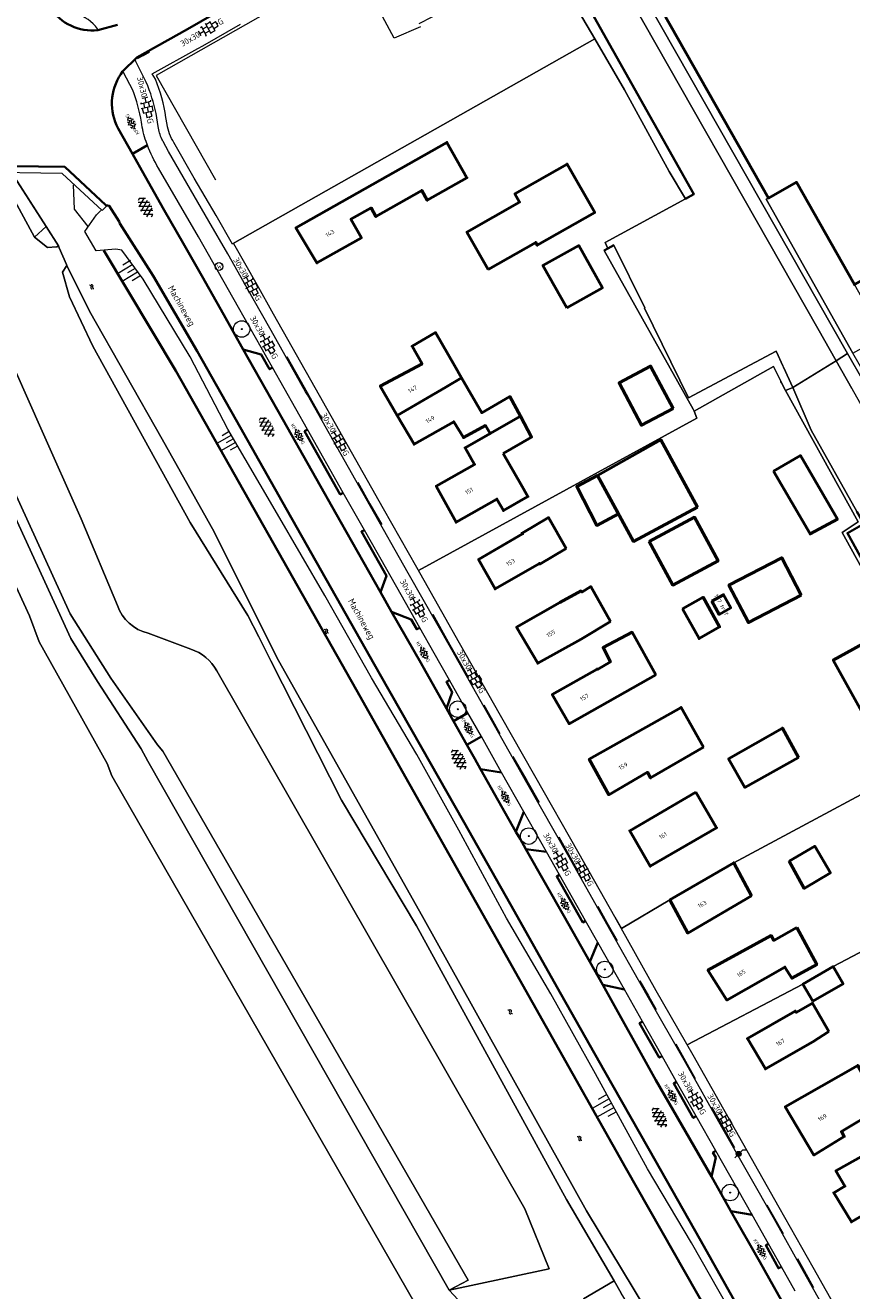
# Model space of a CAD drawing. Header units: metres. Extents: x 113441 to 115918, y 474822 to 477887.
# Tile 82 of 145: x 114419 to 114544, y 476247 to 476439. Entities that reach past the tile are written whole.
import ezdxf
from ezdxf.enums import TextEntityAlignment as Align

# ---------------------------------------------------------------- set-up
doc = ezdxf.new("R2010")
doc.units = ezdxf.units.M
doc.layers.get('0').update_dxf_attribs({"color": 252})
for name, color, linetype, lineweight in [('B-WE-GK-BESCHOEIING-G', 252, 'GK-BESCHOEIING', 35), ('B-WE-GR-BEPLANTING_CULTUUR_BOSPLANTSOEN-GV', 252, 'Continuous', 18), ('B-WE-GR-BOOM-S', 90, 'Continuous', 13), ('B-WE-GR-GRAS-GV', 252, 'Continuous', 13), ('B-WE-GR-GROENVOORZIENING-GV', 252, 'Continuous', 18), ('B-WE-GW-TALUD-S', 90, 'Continuous', 18), ('B-WE-GW-TALUD_KRUIN-G', 252, 'Continuous', 18), ('B-WE-IE-TERREINAFSCHEIDING_KUNSTMATIG_HEKWERK-G', 252, 'IE-TERREINAFSCHEIDING-KUNSTMATIG', 18), ('B-WE-KL-WATER_STRAATPOT-S', 170, 'Continuous', 18), ('B-WE-KW-KUNSTWERK-G', 170, 'Continuous', 18), ('B-WE-MO-ONDERZOEK_PEILBUIS-S', 150, 'Continuous', 18), ('B-WE-OG-BEBOUWING-GV', 7, 'Continuous', 50), ('B-WE-OG-BEBOUWING-T18', 7, 'Continuous', 50), ('B-WE-OG-BEBOUWING_LOODS-GV', 7, 'Continuous', 50), ('B-WE-OG-BEBOUWING_LUIFEL-GV', 7, 'Continuous', 50), ('B-WE-OG-TERREIN_CULTUURSCHEIDING-GV', 252, 'Continuous', 18), ('B-WE-OG-TERREIN_ERF-GV', 252, 'Continuous', 18), ('B-WE-OG-TOPOGRAFIE-T18', 7, 'Continuous', 18), ('B-WE-OG-WATER-GV', 252, 'Continuous', 18), ('B-WE-OG-WATER-S', 130, 'Continuous', 18), ('B-WE-OG-WATER_SLOOT-G', 120, 'Continuous', 18), ('B-WE-OG-WATER_SLOOT-GV', 252, 'Continuous', 18), ('B-WE-VH-KANTOPSLUITING_ELEMENT_VERLAAGDEBAND-G', 252, 'Continuous', 18), ('B-WE-VH-KANTVERHARDING_ASFALT-G', 60, 'Continuous', 35), ('B-WE-VH-KANTVERHARDING_BETONSTRAATSTEEN-G', 60, 'Continuous', 35), ('B-WE-VH-KANTVERHARDING_TEGEL-G', 60, 'Continuous', 18), ('B-WE-VH-VERHARDING_ASFALT-S', 252, 'Continuous', 18), ('B-WE-VH-VERHARDING_BETONSTRAATSTEEN-S', 252, 'Continuous', 18), ('B-WE-VH-VERHARDING_OPEN-GV', 252, 'Continuous', 18), ('B-WE-VH-VERHARDING_TEGEL-S', 252, 'Continuous', 18)]:
    doc.layers.add(name, color=color, linetype=linetype, lineweight=lineweight)
doc.layers.get('0').freeze()
doc.styles.add('NLCS-ISO', font='NLCS-ISO.ttf')
doc.styles.add('NLCS-ISO-ANNOTATIEF-T18', font='NLCS-ISO.ttf', dxfattribs={"height": 1.8})
doc.linetypes.add('GK-BESCHOEIING', pattern='A,30,-5,[1,NLCS.SHX,S=1,R=0,X=0,Y=0],-5', length=40)
doc.linetypes.add('IE-TERREINAFSCHEIDING-KUNSTMATIG', pattern='A,4,[82,NLCS.SHX,S=0.75,R=90,X=0,Y=0],4,-2', length=10)

# ---------------------------------------------------------------- blocks, each defined once
blk = doc.blocks.new('SKL-WATER_STRAATPOT-SO')
blk.add_circle((0, 0), 1.2)
at = {"style": 'NLCS-ISO'}
blk.add_text('W', height=1.2, rotation=360, dxfattribs=at).set_placement((-0.64, -0.63))
blk = doc.blocks.new('SMO-BODEM_PEILBUIS-SO')
h = blk.add_hatch(color=256)
edge = h.paths.add_edge_path()
edge.add_arc((0, 0), 0.75, 0, 360)
at = {"color": 0, "linetype": 'Continuous'}
blk.add_line((1.28, 1.28), (2.29, 1.28), dxfattribs=at)
at = {"color": 0, "linetype": 'Continuous', "flags": 128}
for points in [[(0.53, 0.53), (1.28, 1.28)], [(-1.17, -1.17), (-0.53, -0.53)]]:
    blk.add_lwpolyline(points, dxfattribs=at)
at = {"color": 0, "linetype": 'Continuous'}
blk.add_circle((0, 0), 0.75, dxfattribs=at)
at = {"style": 'NLCS-ISO'}
blk.add_attdef('NR', (1.47, -0.77), '', height=1.25, dxfattribs=at)
blk = doc.blocks.new('SGR-BOOM_01')
at = {"ltscale": 0.1}
h = blk.add_hatch(color=256, dxfattribs=at)
edge = h.paths.add_edge_path()
edge.add_arc((0, 0), 0.15, 0, 360)
for radius in [2.5, 0.045]:
    blk.add_circle((0, 0), radius)
blk.add_circle((0, 0), 0.15, dxfattribs=at)
blk = doc.blocks.new('SGW-TALUD-SO')
for p, q in [((0, 0.502), (0.502, 0.502)), ((0, 0.251), (1.004, 0.251)), ((0, 0), (0.502, 0)), ((0, -0.251), (1.004, -0.251)), ((0, -0.502), (0.502, -0.502))]:
    blk.add_line(p, q)
blk = doc.blocks.new('SVH-TEGEL_300X300_DUN_HALFST_KL-SO')
for p, q in [((-3.08, 0.75), (-3, 0.75)), ((-3, -0.83), (-3, 0.83)), ((-3, 0), (-1.5, 0)), ((-1.84, 1.5), (-1.5, 1.5)), ((-1.5, -1.6), (-1.5, 1.6)), ((-1.5, 0.75), (0, 0.75)), ((0, -1.78), (0, 1.78)), ((0, 1.5), (1.5, 1.5)), ((0, 0), (1.5, 0)), ((1.5, -1.6), (1.5, 1.6)), ((1.5, 0.75), (3, 0.75)), ((3, -0.83), (3, 0.83)), ((3, 0), (3.39, 0)), ((-3.08, -0.75), (-3, -0.75)), ((-1.84, -1.5), (-1.5, -1.5)), ((-1.5, -0.75), (0, -0.75)), ((0, -1.5), (1.5, -1.5)), ((1.5, -0.75), (3, -0.75))]:
    blk.add_line(p, q)
at = {"style": 'NLCS-ISO'}
blk.add_attdef('FORMAAT', text='', height=1.8, dxfattribs=at).set_placement((-3.18, 0), align=Align.MIDDLE_RIGHT)
blk.add_attdef('KLEUR', text='', height=1.8, dxfattribs=at).set_placement((3.49, 0), align=Align.MIDDLE_LEFT)
at = {"style": 'NLCS-ISO', "flags": 1}
blk.add_attdef('FUNCTIE', text='', height=1.8, dxfattribs=at).set_placement((0.12, -3.58), align=Align.MIDDLE_CENTER)
blk = doc.blocks.new('SVH-BSS_KEIFORMAAT_KEPER_KL-SO')
for p, q in [((-3.44, -0.47), (-2.97, 0)), ((-3.31, 0.34), (-1.48, -1.48)), ((-2.52, 1.03), (-1.48, 0)), ((-2.23, -0.74), (0, 1.48)), ((-2.23, 0.74), (-1.57, 1.4)), ((-1.77, -1.77), (0, 0)), ((-0.74, 0.74), (1.48, -1.48)), ((-0.1, 1.58), (1.48, 0)), ((0.74, 0.74), (1.4, 1.4)), ((0.74, -0.74), (2.46, 0.98)), ((1.06, -1.91), (2.97, 0)), ((2.23, 0.74), (3.31, -0.34)), ((-0.74, -0.74), (0.5, -1.99)), ((-0.52, -2), (0, -1.48)), ((2.23, -0.74), (2.72, -1.24))]:
    blk.add_line(p, q)
at = {"style": 'NLCS-ISO'}
blk.add_attdef('FORMAAT', text='', height=1.8, dxfattribs=at).set_placement((-3.47, -0.23), align=Align.MIDDLE_RIGHT)
blk.add_attdef('KLEUR', text='', height=1.8, dxfattribs=at).set_placement((3.32, -0.22), align=Align.MIDDLE_LEFT)
at = {"style": 'NLCS-ISO', "flags": 1}
blk.add_attdef('FUNCTIE', text='', height=1.8, dxfattribs=at).set_placement((0.12, -3.58), align=Align.MIDDLE_CENTER)
blk = doc.blocks.new('SVH-ASFALT-SO')
at = {"ltscale": 0.1}
for p, q in [((-1.63, 0.76), (-2.07, 1.52)), ((-2.02, 1.3), (-1.1, 2.9)), ((0.22, -0.04), (-1.38, 2.73)), ((-1.15, 0.42), (0.57, 3.38)), ((1.65, -0.13), (-0.28, 3.22)), ((0, 0), (1.96, 3.4)), ((2.92, 0.07), (0.99, 3.42)), ((1.31, -0.14), (3.19, 3.13)), ((4.02, 0.57), (2.43, 3.33)), ((2.79, 0.04), (4.24, 2.55)), ((4.7, 1.8), (4.29, 2.51))]:
    blk.add_line(p, q, dxfattribs=at)
at = {"style": 'NLCS-ISO'}
blk.add_attdef('KLEUR', text='', height=1.8, dxfattribs=at).set_placement((6.35, 1.54), align=Align.MIDDLE_LEFT)
at = {"style": 'NLCS-ISO', "flags": 1}
blk.add_attdef('FUNCTIE', text='', height=1.8, dxfattribs=at).set_placement((0.87, -2.83), align=Align.MIDDLE_CENTER)
blk = doc.blocks.new('SOG-WATER-SO')
at = {"flags": 128}
for points in [[(-2.51, 0.56), (-2.43, 0.7, -0.538831), (-0.42, 0.73, 0.605168), (1.26, 0.93, -4.035705)], [(-2.88, -0.71), (-2.79, -0.57, -0.538831), (-0.79, -0.54, 0.605168), (0.89, -0.34, -4.035705)]]:
    blk.add_lwpolyline(points, format="xyb", dxfattribs=at)

msp = doc.modelspace()

# ---------------------------------------------------------------- linework, layer by layer
at = {"layer": 'B-WE-GK-BESCHOEIING-G', "ltscale": 0.5, "flags": 128}
for points in [[(114519.088, 476412.781), (114520.37, 476413.493), (114502, 476446.118)], [(114602.726, 476097.904), (114603.549, 476098.41), (114603.943, 476100.017), (114603.287, 476101.439), (114587.075, 476130.175), (114555.232, 476186.588), (114529.805, 476230.988), (114510.059, 476265.705), (114469.122, 476338.337), (114441.783, 476386.676), (114430.856, 476404.899)], [(114506.753, 476404.939), (114507.307, 476405.249)], [(114507.307, 476405.249), (114508.207, 476405.753)], [(114545.081, 476365.329), (114546.127, 476363.451), (114543.635, 476362.065), (114559.73, 476332.797)]]:
    msp.add_lwpolyline(points, dxfattribs=at)
at = {"layer": 'B-WE-GR-BEPLANTING_CULTUUR_BOSPLANTSOEN-GV'}
msp.add_lwpolyline([(114559.875, 476157.626), (114542.036, 476190.239), (114541.166, 476191.829), (114523.032, 476224.514), (114509.34, 476246.778), (114508.249, 476248.644), (114503.63, 476245.893), (114503.75, 476245.39), (114503.38, 476243.85), (114503.64, 476242.3), (114504.43, 476240.79), (114505.351, 476239.52), (114506.779, 476239.091), (114507.573, 476238.625), (114509.52, 476237.48), (114511.31, 476235.83), (114514.58, 476230.99), (114536.63, 476191.6), (114537.221, 476190.307), (114538.16, 476188.25), (114539.13, 476186.02), (114539.43, 476184), (114539.41, 476182.72), (114546.26, 476170.3)], dxfattribs=at)
at = {"layer": 'B-WE-GR-GRAS-GV'}
msp.add_lwpolyline([(114482.256, 476236.941), (114480.587, 476240.26), (114478.259, 476244.889), (114432.104, 476325.233), (114431.375, 476327.109), (114421.078, 476345.58), (114419.601, 476349.488), (114412.393, 476365.122), (114410.735, 476369.778), (114406.141, 476370.46), (114330.455, 476328.733), (114383.286, 476236.035), (114404.39, 476245.079), (114409.788, 476244.92), (114418.837, 476244.285)], close=True, dxfattribs=at)
at = {"layer": 'B-WE-GR-GROENVOORZIENING-GV'}
msp.add_lwpolyline([(114563.886, 476355.456), (114563.384, 476356.336), (114557.051, 476367.441), (114544.473, 476389.358), (114531.344, 476412.687), (114531.654, 476412.863), (114509.909, 476451.297), (114509.893, 476451.325), (114509.046, 476452.822), (114508.232, 476454.261), (114508.015, 476454.138), (114503.244, 476462.218), (114502.469, 476461.761), (114507.922, 476452.171), (114508.9, 476450.45), (114543.666, 476389.306), (114546.024, 476385.16), (114562.129, 476357.097), (114562.259, 476356.966), (114563.052, 476356.168), (114563.618, 476355.244), (114563.783, 476354.349), (114565.337, 476351.585), (114565.885, 476351.95)], close=True, dxfattribs=at)
at = {"layer": 'B-WE-GW-TALUD_KRUIN-G'}
for points in [[(114429.781, 476410.322), (114430.433, 476411.005)], [(114546.193, 476207.754), (114539.342, 476219.997), (114532.615, 476231.811), (114525.656, 476244.458), (114520.021, 476254.373), (114513.334, 476265.604), (114505.457, 476280.042), (114498.648, 476292.169), (114491.93, 476303.624), (114484.692, 476316.973), (114478.344, 476328.468), (114471.46, 476340.107), (114464.385, 476352.575), (114457.233, 476364.91), (114449.664, 476377.837), (114443.995, 476388.8), (114436.826, 476400.584), (114433.631, 476404.948), (114432.695, 476405.15)], [(114403.075, 476395.85), (114404.15, 476396.432), (114415.525, 476372.324), (114425.797, 476349.802), (114431.931, 476340.03), (114439.018, 476329.955), (114439.805, 476328.992), (114486.113, 476248.747), (114483.226, 476247.221)], [(114483.226, 476247.221), (114437.535, 476327.479), (114436.527, 476329.315), (114429.902, 476339.531), (114425.862, 476346.05), (114413.743, 476372.426), (114403.075, 476395.85)]]:
    msp.add_lwpolyline(points, dxfattribs=at)
at = {"layer": 'B-WE-IE-TERREINAFSCHEIDING_KUNSTMATIG_HEKWERK-G'}
msp.add_lwpolyline([(114478.876, 476438.856), (114474.904, 476437.137), (114468.813, 476448.534), (114457.642, 476442.157), (114438.83, 476431.474), (114447.806, 476415.646)], dxfattribs=at)
at = {"layer": 'B-WE-KW-KUNSTWERK-G'}
for points in [[(114430.613, 476410.969), (114424.561, 476416.623), (114411.61, 476416.799), (114411.633, 476417.409), (114411.651, 476417.748), (114412.156, 476417.755), (114424.938, 476417.557), (114431.267, 476411.656), (114430.613, 476410.969)], [(114432.695, 476405.15), (114429.713, 476404.859), (114428.021, 476407.79), (114429.781, 476410.322)]]:
    msp.add_lwpolyline(points, dxfattribs=at)
at = {"layer": 'B-WE-OG-BEBOUWING-GV'}
msp.add_lwpolyline([(114509.909, 476451.297), (114531.654, 476412.863), (114535.899, 476415.266), (114544.705, 476399.763), (114549.344, 476402.393), (114549.992, 476402.76), (114549.893, 476402.957), (114562.263, 476409.942), (114562.396, 476409.756), (114575.434, 476417.173), (114575.793, 476416.609), (114582.928, 476420.672), (114582.846, 476420.83), (114587.225, 476423.286), (114583.516, 476429.839), (114579.957, 476436.125), (114569.851, 476453.976)], dxfattribs=at)
for points in [[(114466.986, 476412.317), (114459.999, 476408.371), (114463.202, 476403.041), (114469.935, 476406.869), (114468.354, 476409.651), (114471.397, 476411.38), (114472.138, 476410.076), (114479.093, 476414.03), (114479.933, 476412.552), (114485.931, 476415.962), (114482.911, 476421.311)], [(114489.163, 476402.046), (114496.368, 476406.146), (114496.615, 476405.711), (114505.316, 476410.662), (114501.122, 476418.032), (114493.213, 476413.532), (114493.935, 476412.263), (114485.938, 476407.713)], [(114501.07, 476396.24), (114506.49, 476399.27), (114502.91, 476405.66), (114497.46, 476402.65)], [(114484.06, 476387.47), (114481.18, 476392.48), (114477.628, 476390.392), (114479.145, 476387.751), (114472.785, 476384.361), (114475.381, 476379.906), (114482.755, 476384.203), (114485.139, 476385.592)], [(114517.206, 476380.951), (114513.801, 476387.387), (114509.005, 476384.849), (114512.41, 476378.414)], [(114485.139, 476385.592), (114482.755, 476384.203), (114475.381, 476379.906), (114477.931, 476375.529), (114483.95, 476378.958), (114485.414, 476376.542), (114488.774, 476378.356), (114489.454, 476377.156), (114494.064, 476379.768), (114492.462, 476382.766), (114488.179, 476380.304)], [(114491.425, 476374.141), (114495.746, 476376.62), (114494.064, 476379.768), (114489.454, 476377.156), (114485.669, 476375.012), (114487.103, 476372.48), (114481.291, 476369.188), (114484.309, 476363.707), (114490.481, 476367.216), (114491.48, 476365.46), (114495.185, 476367.585), (114494.11, 476369.46)], [(114520.91, 476366), (114515.37, 476376.2), (114505.75, 476370.81), (114511.2, 476360.8)], [(114532.437, 476371.456), (114537.969, 476361.923), (114542.118, 476364.175), (114536.517, 476373.825)], [(114501, 476359.71), (114498.32, 476364.42), (114494.317, 476362.048), (114494.377, 476361.942), (114487.715, 476358.071), (114490.215, 476353.589), (114496.923, 476357.458), (114496.975, 476357.367)], [(114513.598, 476360.802), (114517.154, 476354.159), (114524.023, 476357.826), (114520.454, 476364.472)], [(114536.642, 476352.652), (114533.681, 476358.329), (114525.684, 476354.18), (114528.636, 476348.491)], [(114507.73, 476348.65), (114504.73, 476353.94), (114503.39, 476353.1), (114503.25, 476353.29), (114500.05, 476351.549), (114493.481, 476347.779), (114496.67, 476342.324), (114503.241, 476345.99)], [(114523.088, 476351.712), (114524.191, 476349.728), (114525.958, 476350.728), (114524.855, 476352.712)], [(114514.58, 476340.57), (114511, 476347.01), (114506.58, 476344.7), (114507.7, 476342.51), (114505.75, 476341.37), (114505.69, 476341.439), (114498.89, 476337.549), (114501.439, 476333.139)], [(114548.02, 476346.389), (114541.506, 476342.785), (114549.762, 476327.853), (114556.28, 476331.457)], [(114521.803, 476329.569), (114518.418, 476335.605), (114504.487, 476327.74), (114507.441, 476322.376), (114513.314, 476325.791), (114513.795, 476324.914)], [(114536.23, 476328.03), (114533.78, 476332.47), (114525.61, 476327.81), (114528.11, 476323.49)], [(114520.675, 476322.748), (114510.622, 476316.903), (114513.754, 476311.518), (114523.813, 476317.366)], [(114534.829, 476312.269), (114537.103, 476308.166), (114541.076, 476310.525), (114538.682, 476314.557)], [(114529.099, 476307.011), (114526.399, 476312.045), (114516.719, 476306.417), (114519.418, 476301.382)], [(114535.997, 476302.251), (114532.46, 476300.27), (114532.057, 476301.004), (114522.491, 476295.755), (114525.373, 476291.208), (114534.154, 476296.23), (114535.22, 476294.525), (114539, 476296.6)], [(114538.403, 476291.041), (114542.983, 476293.707), (114541.474, 476296.299), (114536.894, 476293.634)], [(114540.84, 476286.433), (114538.33, 476290.767), (114535.89, 476289.347), (114535.739, 476289.56), (114528.473, 476285.372), (114531.216, 476280.767), (114538.38, 476284.899)], [(114555.174, 476278.672), (114554.164, 476278.085), (114552.47, 476280.99), (114547.1, 476277.8), (114545.203, 476281.316), (114534.213, 476275.04), (114538.572, 476267.705), (114543.153, 476270.522), (114542.722, 476271.264), (114547.911, 476274.39), (114550.309, 476270.43), (114557.527, 476274.594)], [(114554.411, 476263.541), (114551.919, 476267.9), (114550.534, 476267.051), (114549.105, 476269.382), (114541.89, 476265.333), (114543.257, 476262.968), (114541.577, 476261.997), (114544.261, 476257.563), (114551.127, 476261.594), (114551.098, 476261.636)]]:
    msp.add_lwpolyline(points, close=True, dxfattribs=at)
at = {"layer": 'B-WE-OG-BEBOUWING_LOODS-GV'}
msp.add_lwpolyline([(114518.656, 476350.568), (114521.158, 476346.067), (114524.255, 476347.822), (114521.753, 476352.323)], close=True, dxfattribs=at)
at = {"layer": 'B-WE-OG-BEBOUWING_LUIFEL-GV'}
msp.add_lwpolyline([(114505.75, 476370.81), (114502.592, 476369.105), (114505.641, 476363.214), (114508.915, 476364.997)], close=True, dxfattribs=at)
at = {"layer": 'B-WE-OG-TERREIN_CULTUURSCHEIDING-GV'}
for points in [[(114450.393, 476405.93), (114505.323, 476437.043), (114500.556, 476445.212), (114500.373, 476445.526), (114499.483, 476447.28), (114498.366, 476449.482), (114478.655, 476439.282)], [(114503.63, 476245.893), (114508.249, 476248.644), (114501.037, 476260.985), (114478.284, 476302.459), (114466.898, 476321.524), (114456.216, 476342.658), (114454.361, 476346.327), (114452.74, 476349.534), (114443.958, 476363.685), (114429.22, 476390.413), (114425.658, 476397.876), (114424.607, 476401.636), (114425.29, 476402.64), (114425.211, 476402.82), (114424.117, 476405.326), (114423.981, 476405.639), (114423.744, 476405.493), (114423.69, 476405.46), (114422.321, 476405.357), (114420.363, 476406.955), (114415.007, 476416.774)], [(114394.239, 476407.225), (114394.261, 476407.178), (114396.693, 476398.816), (114397.136, 476399.258), (114397.199, 476400.058), (114410.435, 476404.396), (114412.756, 476397.078), (114415.608, 476390.868), (114421.332, 476377.965), (114427.44, 476364.196), (114432.937, 476351.079)], [(114432.937, 476351.079), (114427.44, 476364.196), (114421.332, 476377.965), (114415.608, 476390.868), (114412.756, 476397.078), (114410.435, 476404.396), (114397.199, 476400.058), (114397.136, 476399.258)], [(114397.136, 476399.258), (114402.242, 476395.775), (114403.075, 476395.85), (114404.15, 476396.432), (114415.525, 476372.324), (114425.797, 476349.802), (114431.931, 476340.03), (114439.018, 476329.955), (114439.805, 476328.992), (114486.113, 476248.747), (114483.226, 476247.221), (114486.583, 476247.931), (114498.406, 476250.44), (114494.71, 476259.556), (114448.022, 476341.185)], [(114444.072, 476344.459), (114437.578, 476346.864)], [(114437.578, 476346.864), (114444.072, 476344.459)], [(114448.022, 476341.185), (114494.71, 476259.556), (114498.406, 476250.44), (114486.583, 476247.931), (114483.226, 476247.221), (114488.568, 476241.521)]]:
    msp.add_lwpolyline(points, dxfattribs=at)
for points in [[(114437.535, 476327.479), (114436.527, 476329.315), (114429.902, 476339.531), (114425.862, 476346.05), (114413.743, 476372.426), (114403.075, 476395.85), (114402.242, 476395.775), (114397.136, 476399.258), (114396.693, 476398.816), (114403.517, 476385.623), (114408.703, 476375.482), (114410.735, 476369.778), (114412.393, 476365.122), (114419.601, 476349.488), (114421.078, 476345.58), (114431.375, 476327.109), (114432.104, 476325.233), (114478.259, 476244.889), (114480.587, 476240.26), (114488.568, 476241.521), (114483.226, 476247.221)], [(114404.15, 476396.432), (114403.075, 476395.85), (114413.743, 476372.426), (114425.862, 476346.05), (114429.902, 476339.531), (114436.527, 476329.315), (114437.535, 476327.479), (114483.226, 476247.221), (114486.113, 476248.747), (114439.805, 476328.992), (114439.018, 476329.955), (114431.931, 476340.03), (114425.797, 476349.802), (114415.525, 476372.324)]]:
    msp.add_lwpolyline(points, close=True, dxfattribs=at)
for points in [[(114437.578, 476346.864, -0.2501562), (114432.937, 476351.079)], [(114432.937, 476351.079, 0.2501562), (114437.578, 476346.864)], [(114448.022, 476341.185, 0.1817726), (114444.072, 476344.459)], [(114444.072, 476344.459, -0.1817726), (114448.022, 476341.185)]]:
    msp.add_lwpolyline(points, format="xyb", dxfattribs=at)
at = {"layer": 'B-WE-OG-TERREIN_ERF-GV'}
for points in [[(114478.618, 476356.395), (114520.817, 476379.507), (114520.405, 476380.571), (114520.247, 476380.852), (114506.753, 476404.939), (114507.307, 476405.249), (114506.882, 476406.126), (114519.088, 476412.781), (114516.636, 476416.918), (114509.843, 476429.297), (114505.323, 476437.043), (114450.393, 476405.93)], [(114508.351, 476303.868), (114509.36, 476302.087), (114516.719, 476306.417), (114526.399, 476312.045), (114558.815, 476329.427), (114559.138, 476329.612), (114560.373, 476330.322), (114559.174, 476332.498), (114542.834, 476362.153), (114545.279, 476363.759), (114534.276, 476383.696), (114533.626, 476384.874), (114533.542, 476385.026), (114533.525, 476385.079), (114532.431, 476387.308), (114520.405, 476380.571), (114520.817, 476379.507), (114478.618, 476356.395)], [(114519.358, 476284.446), (114536.894, 476293.634), (114541.474, 476296.299), (114568.679, 476310.621), (114566.638, 476314.337), (114558.815, 476329.427), (114526.399, 476312.045), (114529.099, 476307.011), (114519.418, 476301.382), (114516.719, 476306.417), (114509.36, 476302.087)], [(114560.605, 476211.478), (114560.611, 476211.467), (114609.826, 476239.521), (114609.266, 476240.466), (114603.187, 476237.751), (114596.559, 476250.006), (114592.392, 476257.816), (114591.719, 476259.078), (114599.442, 476263.419), (114589.074, 476280.778), (114576.819, 476302.658), (114573.78, 476301.335), (114568.679, 476310.621), (114541.474, 476296.299), (114542.983, 476293.707), (114538.403, 476291.041), (114536.894, 476293.634), (114519.358, 476284.446)]]:
    msp.add_lwpolyline(points, dxfattribs=at)
for points in [[(114466.986, 476412.317), (114482.911, 476421.311), (114485.931, 476415.962), (114479.933, 476412.552), (114479.093, 476414.03), (114472.138, 476410.076), (114471.397, 476411.38), (114468.354, 476409.651), (114469.935, 476406.869), (114463.202, 476403.041), (114459.999, 476408.371)], [(114489.163, 476402.046), (114485.938, 476407.713), (114493.935, 476412.263), (114493.213, 476413.532), (114501.122, 476418.032), (114505.316, 476410.662), (114496.615, 476405.711), (114496.368, 476406.146)], [(114501.07, 476396.24), (114497.46, 476402.65), (114502.91, 476405.66), (114506.49, 476399.27)], [(114494.064, 476379.768), (114495.746, 476376.62), (114491.425, 476374.141), (114494.11, 476369.46), (114495.185, 476367.585), (114491.48, 476365.46), (114490.481, 476367.216), (114484.309, 476363.707), (114481.291, 476369.188), (114487.103, 476372.48), (114485.669, 476375.012), (114489.454, 476377.156), (114488.774, 476378.356), (114485.414, 476376.542), (114483.95, 476378.958), (114477.931, 476375.529), (114475.381, 476379.906), (114472.785, 476384.361), (114479.145, 476387.751), (114477.628, 476390.392), (114481.18, 476392.48), (114484.06, 476387.47), (114485.139, 476385.592), (114488.179, 476380.304), (114492.462, 476382.766)], [(114517.206, 476380.951), (114512.41, 476378.414), (114509.005, 476384.849), (114513.801, 476387.387)], [(114520.91, 476366), (114511.2, 476360.8), (114505.75, 476370.81), (114515.37, 476376.2)], [(114532.437, 476371.456), (114536.517, 476373.825), (114542.118, 476364.175), (114537.969, 476361.923)], [(114501, 476359.71), (114496.975, 476357.367), (114496.923, 476357.458), (114490.215, 476353.589), (114487.715, 476358.071), (114494.377, 476361.942), (114494.317, 476362.048), (114498.32, 476364.42)], [(114513.598, 476360.802), (114520.454, 476364.472), (114524.023, 476357.826), (114517.154, 476354.159)], [(114536.642, 476352.652), (114528.636, 476348.491), (114525.684, 476354.18), (114533.681, 476358.329)], [(114507.73, 476348.65), (114503.241, 476345.99), (114496.67, 476342.324), (114493.481, 476347.779), (114500.05, 476351.549), (114503.25, 476353.29), (114503.39, 476353.1), (114504.73, 476353.94)], [(114518.656, 476350.568), (114521.753, 476352.323), (114524.255, 476347.822), (114521.158, 476346.067)], [(114523.088, 476351.712), (114524.855, 476352.712), (114525.958, 476350.728), (114524.191, 476349.728)], [(114514.58, 476340.57), (114501.439, 476333.139), (114498.89, 476337.549), (114505.69, 476341.439), (114505.75, 476341.37), (114507.7, 476342.51), (114506.58, 476344.7), (114511, 476347.01)], [(114548.02, 476346.389), (114556.28, 476331.457), (114549.762, 476327.853), (114541.506, 476342.785)], [(114521.803, 476329.569), (114513.795, 476324.914), (114513.314, 476325.791), (114507.441, 476322.376), (114504.487, 476327.74), (114518.418, 476335.605)], [(114536.23, 476328.03), (114528.11, 476323.49), (114525.61, 476327.81), (114533.78, 476332.47)], [(114520.675, 476322.748), (114523.813, 476317.366), (114513.754, 476311.518), (114510.622, 476316.903)], [(114534.829, 476312.269), (114538.682, 476314.557), (114541.076, 476310.525), (114537.103, 476308.166)], [(114535.997, 476302.251), (114539, 476296.6), (114535.22, 476294.525), (114534.154, 476296.23), (114525.373, 476291.208), (114522.491, 476295.755), (114532.057, 476301.004), (114532.46, 476300.27)], [(114557.527, 476274.594), (114550.309, 476270.43), (114547.911, 476274.39), (114542.722, 476271.264), (114543.153, 476270.522), (114538.572, 476267.705), (114534.213, 476275.04), (114545.203, 476281.316), (114547.1, 476277.8), (114552.47, 476280.99), (114554.164, 476278.085), (114555.174, 476278.672), (114560.18, 476281.58), (114556.83, 476287.63), (114574.58, 476297.98), (114574.946, 476297.421), (114580.4, 476287.79), (114562.541, 476277.487)], [(114540.84, 476286.433), (114538.38, 476284.899), (114531.216, 476280.767), (114528.473, 476285.372), (114535.739, 476289.56), (114535.89, 476289.347), (114538.33, 476290.767)], [(114550.534, 476267.051), (114551.919, 476267.9), (114554.411, 476263.541), (114551.098, 476261.636), (114551.127, 476261.594), (114544.261, 476257.563), (114541.577, 476261.997), (114543.257, 476262.968), (114541.89, 476265.333), (114549.105, 476269.382)]]:
    msp.add_lwpolyline(points, close=True, dxfattribs=at)
at = {"layer": 'B-WE-OG-WATER-GV'}
msp.add_lwpolyline([(114500.704, 476460.718), (114495.462, 476457.623), (114500.879, 476448.089), (114502, 476446.118), (114520.37, 476413.493), (114519.088, 476412.781), (114506.882, 476406.126), (114507.307, 476405.249), (114508.207, 476405.753), (114512.906, 476396.213), (114512.881, 476396.177), (114519.529, 476382.556), (114532.844, 476389.652), (114532.878, 476389.575), (114533.831, 476387.433), (114533.925, 476387.222), (114535.382, 476384.121), (114541.942, 476388.187), (114539.159, 476393.082), (114507.162, 476449.359), (114506.148, 476451.143)], close=True, dxfattribs=at)
for points in [[(114416.907, 476416.727), (114422.119, 476408.558), (114423.981, 476405.639), (114424.117, 476405.326), (114425.211, 476402.82), (114425.29, 476402.64), (114428.69, 476395.72), (114439.72, 476376.29), (114447.62, 476362.23), (114457.122, 476343.178), (114479.45, 476303.46), (114504.07, 476259.25), (114524.01, 476226.25), (114543.607, 476191.046), (114545.92, 476186.89), (114565.05, 476153.1), (114582.23, 476124.62), (114589.146, 476112.355), (114592.996, 476105.529), (114596.291, 476099.685)], [(114544.319, 476384.006), (114541.942, 476388.187), (114535.382, 476384.121), (114538.166, 476377.676), (114545.081, 476365.329)], [(114546.127, 476363.451), (114543.635, 476362.065), (114559.73, 476332.797)]]:
    msp.add_lwpolyline(points, dxfattribs=at)
at = {"layer": 'B-WE-OG-WATER_SLOOT-G'}
msp.add_lwpolyline([(114428.481, 476408.573), (114426.45, 476411.194), (114426.256, 476414.889)], dxfattribs=at)
at = {"layer": 'B-WE-OG-WATER_SLOOT-GV'}
for points in [[(114508.9, 476450.45), (114507.922, 476452.171), (114502.469, 476461.761), (114501.897, 476461.423), (114500.704, 476460.718), (114506.148, 476451.143), (114507.162, 476449.359), (114539.159, 476393.082), (114541.942, 476388.187), (114543.666, 476389.306)], [(114502, 476446.118), (114500.879, 476448.089), (114495.462, 476457.623), (114494.525, 476457.055), (114498.366, 476449.482), (114499.483, 476447.28), (114500.373, 476445.526), (114500.556, 476445.212), (114505.323, 476437.043), (114509.843, 476429.297), (114516.636, 476416.918), (114519.088, 476412.781), (114520.37, 476413.493)], [(114420.363, 476406.955), (114422.119, 476408.558), (114416.896, 476416.744), (114415.007, 476416.774)], [(114422.119, 476408.558), (114420.363, 476406.955), (114422.321, 476405.357), (114423.69, 476405.46), (114423.744, 476405.493), (114423.981, 476405.639)], [(114534.276, 476383.696), (114535.382, 476384.121), (114533.925, 476387.222), (114533.831, 476387.433), (114532.878, 476389.575), (114532.844, 476389.652), (114519.529, 476382.556), (114512.881, 476396.177), (114512.906, 476396.213), (114508.207, 476405.753), (114507.307, 476405.249), (114506.753, 476404.939), (114520.247, 476380.852), (114520.405, 476380.571), (114532.431, 476387.308), (114533.525, 476385.079), (114533.542, 476385.026), (114533.626, 476384.874)], [(114546.024, 476385.16), (114543.666, 476389.306), (114541.942, 476388.187), (114544.319, 476384.006), (114553.814, 476367.069), (114560.502, 476355.818), (114561.549, 476355.205), (114562.511, 476355.785), (114563.017, 476354.926), (114562.013, 476354.367), (114562.188, 476353.253), (114562.31, 476353.005), (114562.762, 476353.293), (114563.448, 476354.14), (114563.21, 476355.21), (114562.259, 476356.966), (114562.129, 476357.097)]]:
    msp.add_lwpolyline(points, close=True, dxfattribs=at)
for points in [[(114524.01, 476226.25), (114504.07, 476259.25), (114479.45, 476303.46), (114457.122, 476343.178), (114447.62, 476362.23), (114439.72, 476376.29), (114428.69, 476395.72), (114425.29, 476402.64), (114424.607, 476401.636), (114425.658, 476397.876), (114429.22, 476390.413), (114443.958, 476363.685), (114452.74, 476349.534), (114454.361, 476346.327), (114456.216, 476342.658), (114466.898, 476321.524), (114478.284, 476302.459), (114501.037, 476260.985), (114508.249, 476248.644), (114509.34, 476246.778)], [(114545.081, 476365.329), (114538.166, 476377.676), (114535.382, 476384.121), (114534.276, 476383.696), (114545.279, 476363.759), (114542.834, 476362.153), (114559.174, 476332.498)], [(114559.73, 476332.797), (114543.635, 476362.065), (114546.127, 476363.451)]]:
    msp.add_lwpolyline(points, dxfattribs=at)
at = {"layer": 'B-WE-VH-KANTOPSLUITING_ELEMENT_VERLAAGDEBAND-G'}
for points in [[(114436.004, 476434.066), (114436.825, 476434.501), (114437.82, 476435.05)], [(114458.63, 476388.85), (114461.25, 476384.17), (114463.979, 476379.331)], [(114469.402, 476369.764), (114471.238, 476366.501), (114473.045, 476363.351)], [(114480.779, 476349.746), (114483.342, 476345.112), (114486.185, 476340.127)], [(114488.516, 476336.02), (114489.627, 476334.012), (114490.951, 476331.654)], [(114492.923, 476328.159), (114495.025, 476324.525), (114496.911, 476321.217)], [(114499.862, 476315.967), (114501.396, 476313.257), (114502.824, 476310.711)], [(114505.788, 476305.48), (114507.183, 476302.987), (114508.738, 476300.252)], [(114512.178, 476294.158), (114513.484, 476291.847), (114514.659, 476289.784)], [(114517.618, 476284.58), (114518.84, 476282.434), (114520.571, 476279.314)], [(114523.023, 476274.979), (114524.575, 476272.285), (114526.511, 476268.854)], [(114531.43, 476260.169), (114531.414, 476260.172), (114532.652, 476258.022), (114533.914, 476255.788)], [(114536.075, 476252.011), (114537.071, 476250.202), (114538.508, 476247.614)]]:
    msp.add_lwpolyline(points, dxfattribs=at)
at = {"layer": 'B-WE-VH-KANTVERHARDING_ASFALT-G'}
for points in [[(114432.95, 476439.144), (114429.966, 476438.337, -0.2776302), (114422.745, 476441.726)], [(114535.078, 476243.106), (114530.343, 476251.512), (114525.968, 476259.212), (114523.025, 476264.467), (114514.58, 476279.052), (114506.542, 476293.522), (114504.576, 476297.023), (114500.632, 476303.999), (114494.866, 476314.127), (114493.992, 476315.673), (114493.379, 476316.744), (114488.018, 476326.245), (114487.147, 476327.799), (114485.915, 476329.954), (114483.909, 476333.505), (114482.843, 476335.429), (114478.938, 476342.357), (114474.492, 476350.112), (114472.825, 476353.08), (114466.797, 476363.71), (114458.011, 476379.277), (114452.011, 476389.883), (114449.081, 476395.172), (114445.716, 476401.06), (114442.928, 476406.022), (114440.053, 476411.038), (114437.076, 476416.263), (114435.236, 476419.608), (114433.065, 476423.414, -0.27896), (114433.446, 476431.677), (114433.689, 476432.051), (114435.901, 476434.212), (114443.545, 476438.501), (114449.624, 476441.986)]]:
    msp.add_lwpolyline(points, format="xyb", dxfattribs=at)
msp.add_lwpolyline([(114547.676, 476208.211), (114540.314, 476221.25), (114533.848, 476232.614), (114526.716, 476245.26), (114521.398, 476254.71), (114513.476, 476268.686), (114506.742, 476280.556), (114499.6, 476293.242), (114493.15, 476304.67), (114485.547, 476318.135), (114479.01, 476329.618), (114472.715, 476340.682), (114465.35, 476353.681), (114458.631, 476365.602), (114450.903, 476379.273), (114445.014, 476389.664), (114438.338, 476401.097), (114433.327, 476409.034), (114433.19, 476409.313), (114431.705, 476411.714), (114431.205, 476411.777), (114424.962, 476417.596), (114412.865, 476417.779)], dxfattribs=at)
at = {"layer": 'B-WE-VH-KANTVERHARDING_BETONSTRAATSTEEN-G'}
for points in [[(114437.499, 476420.915), (114435.236, 476419.608)], [(114456.434, 476387.165), (114456.015, 476386.919), (114454.742, 476389.16), (114452.011, 476389.883)], [(114467.167, 476368.162), (114466.736, 476367.913), (114461.326, 476377.513), (114461.75, 476377.767)], [(114472.825, 476353.08), (114473.744, 476355.555), (114469.944, 476362.293), (114470.39, 476362.514)], [(114478.794, 476347.7), (114478.334, 476347.474), (114477.491, 476348.973), (114474.492, 476350.112)], [(114482.843, 476335.429), (114483.728, 476337.942), (114482.843, 476339.485), (114483.274, 476339.735)], [(114486.1, 476334.77), (114483.909, 476333.505)], [(114485.915, 476329.954), (114488.135, 476331.187)], [(114491.182, 476325.751), (114488.018, 476326.245)], [(114493.379, 476316.744), (114494.577, 476319.789)], [(114498.004, 476313.711), (114494.866, 476314.127)], [(114503.947, 476303.237), (114503.522, 476302.999), (114499.572, 476309.978), (114499.987, 476310.232)], [(114504.576, 476297.023), (114505.805, 476299.944)], [(114509.842, 476292.81), (114506.542, 476293.522)], [(114515.544, 476282.722), (114515.105, 476282.501), (114512.136, 476287.724), (114512.561, 476287.973)], [(114520.688, 476273.591), (114520.271, 476273.34), (114517.315, 476278.582), (114517.74, 476278.833)], [(114523.025, 476264.467), (114523.7, 476267.337), (114523.246, 476268.12), (114523.684, 476268.376)], [(114529.183, 476258.623), (114525.968, 476259.212)], [(114533.648, 476250.767), (114533.189, 476250.542), (114531.286, 476254.023), (114531.678, 476254.26)]]:
    msp.add_lwpolyline(points, dxfattribs=at)
at = {"layer": 'B-WE-VH-KANTVERHARDING_TEGEL-G'}
for points in [[(114429.966, 476438.337), (114429.917, 476438.567, 0.1509315), (114426.7, 476440.851), (114424.831, 476441.571, -0.0927903), (114422.922, 476442.837), (114422.514, 476443.474), (114419.811, 476448.353, 0.3736942), (114419.259, 476448.561), (114419.208, 476448.45)], [(114547.645, 476234.317), (114538.439, 476250.643), (114533.314, 476259.755), (114525.989, 476272.634), (114520.258, 476282.857), (114514.634, 476292.634), (114508.352, 476303.83), (114502.972, 476313.383), (114496.219, 476325.258), (114491.058, 476334.388), (114484.833, 476345.367), (114478.339, 476356.849), (114473.299, 476365.725), (114462.921, 476384.097), (114456.603, 476395.284), (114454.119, 476399.698), (114450.583, 476405.941), (114450.397, 476405.887), (114447.905, 476410.239), (114444.596, 476415.912), (114441.514, 476421.281, -0.1006603), (114440.462, 476424.044), (114440.302, 476425.112, 0.0640144), (114438.689, 476430.926), (114438.232, 476431.697), (114445.124, 476435.585), (114445.892, 476435.968), (114451.612, 476439.266)], [(114546.576, 476233.026), (114536.988, 476250.063), (114532.569, 476257.947), (114524.594, 476271.93), (114519.077, 476281.739), (114513.291, 476291.919), (114507.176, 476302.76), (114501.459, 476312.886), (114495.039, 476324.174), (114489.689, 476333.692), (114483.634, 476344.366), (114477.033, 476355.986), (114471.311, 476366.067), (114461.747, 476383.02), (114461.465, 476383.491), (114456.243, 476392.781), (114453.537, 476397.602), (114449.696, 476404.402), (114446.817, 476409.369), (114440.685, 476419.959), (114439.862, 476421.466), (114439.767, 476421.662), (114439.677, 476421.829, -0.0760751), (114439.126, 476423.715), (114438.816, 476425.682, 0.0467587), (114437.318, 476430.456), (114435.713, 476433.57, -0.3945705), (114435.901, 476434.212)], [(114535.703, 476247.055), (114533.648, 476250.767), (114531.678, 476254.26), (114529.183, 476258.623), (114523.684, 476268.376), (114520.688, 476273.591), (114517.74, 476278.833), (114515.544, 476282.722), (114512.561, 476287.973), (114509.842, 476292.81), (114505.805, 476299.944), (114503.947, 476303.237), (114499.987, 476310.232), (114498.004, 476313.711), (114494.577, 476319.789), (114491.182, 476325.751), (114488.135, 476331.187), (114486.1, 476334.77), (114483.274, 476339.735), (114480.958, 476343.857), (114478.794, 476347.7), (114473.774, 476356.542), (114470.39, 476362.514), (114467.167, 476368.162), (114461.75, 476377.767), (114456.434, 476387.165), (114451.291, 476396.287), (114445.214, 476407.017), (114439.19, 476417.425, -0.0605887), (114437.499, 476420.915), (114437.279, 476421.449, -0.0414633), (114436.578, 476424.399, 0.0483702), (114435.254, 476429.265), (114433.865, 476431.924), (114433.689, 476432.051)]]:
    msp.add_lwpolyline(points, format="xyb", dxfattribs=at)
at = {"layer": 'B-WE-VH-VERHARDING_OPEN-GV'}
for points in [[(114547.851, 476394.217), (114544.705, 476399.763), (114535.899, 476415.266), (114531.654, 476412.863)], [(114531.654, 476412.863), (114531.344, 476412.687), (114544.473, 476389.358), (114546.728, 476390.603)]]:
    msp.add_lwpolyline(points, dxfattribs=at)

# ---------------------------------------------------------------- block references
at = {"layer": 'B-WE-GR-BOOM-S', "xscale": 0.5, "yscale": 0.5}
for p in [(114451.788, 476393.012), (114484.549, 476335.34), (114495.307, 476316.087), (114506.844, 476295.869), (114525.862, 476262.022)]:
    msp.add_blockref('SGR-BOOM_01', p, dxfattribs=at)
at = {"layer": 'B-WE-GW-TALUD-S'}
for p, xscale, yscale, zscale, rotation in [((114435.631, 476402.217), 2.715659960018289, 2.715659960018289, 2.715659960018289, 210.9485857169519), ((114450.533, 476376.352), 2.53394267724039, 2.53394267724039, 2.53394267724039, 209.4905201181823), ((114507.887, 476275.587), 2.960070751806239, 2.960070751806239, 2.960070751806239, 209.406895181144)]:
    msp.add_blockref('SGW-TALUD-SO', p, dxfattribs=dict(at, xscale=xscale, yscale=yscale, zscale=zscale, rotation=rotation))
at = {"layer": 'B-WE-KL-WATER_STRAATPOT-S', "xscale": 0.5, "yscale": 0.5, "zscale": 0.5}
msp.add_blockref('SKL-WATER_STRAATPOT-SO', (114448.345, 476402.501), dxfattribs=at)
at = {"layer": 'B-WE-MO-ONDERZOEK_PEILBUIS-S', "xscale": 0.5, "yscale": 0.5, "zscale": 0.5}
msp.add_blockref('SMO-BODEM_PEILBUIS-SO', (114527.144, 476267.881), dxfattribs=at)
at = {"layer": 'B-WE-OG-WATER-S', "xscale": 0.2, "yscale": 0.2, "zscale": 0.2, "rotation": 299.6579608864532}
for p in [(114429.091, 476399.295), (114464.677, 476347.042), (114492.553, 476289.3), (114503.082, 476270.088)]:
    msp.add_blockref('SOG-WATER-SO', p, dxfattribs=at)
at = {"layer": 'B-WE-VH-VERHARDING_ASFALT-S', "xscale": 0.4999999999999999, "yscale": 0.4999999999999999, "zscale": 0.4999999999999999, "rotation": 299.3385425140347}
for p in [(114436.183, 476411.661), (114454.545, 476378.311), (114483.686, 476327.882), (114514.118, 476273.576)]:
    msp.add_blockref('SVH-ASFALT-SO', p, dxfattribs=at)
at = {"layer": 'B-WE-VH-VERHARDING_BETONSTRAATSTEEN-S'}
for p, xscale, yscale, zscale, rotation in [((114435.034, 476424.22), 0.3, 0.3, 0.3, 119.6900163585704), ((114460.466, 476376.921), 0.3000000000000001, 0.3000000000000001, 0.3000000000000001, 299.8301120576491), ((114479.464, 476343.881), 0.3000000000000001, 0.3000000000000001, 0.3000000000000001, 299.8301120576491), ((114486.197, 476332.449), 0.2999999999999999, 0.2999999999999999, 0.2999999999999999, 299.4639279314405), ((114491.787, 476322.054), 0.3, 0.3, 0.3, 300.0715985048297), ((114500.815, 476305.801), 0.3, 0.3, 0.3, 300.0715985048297), ((114517.103, 476276.718), 0.3, 0.3, 0.3, 300.0715985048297), ((114530.59, 476253.242), 0.2999999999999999, 0.2999999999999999, 0.2999999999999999, 299.7615547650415)]:
    msp.add_blockref('SVH-BSS_KEIFORMAAT_KEPER_KL-SO', p, dxfattribs=dict(at, xscale=xscale, yscale=yscale, zscale=zscale, rotation=rotation)).add_auto_attribs({'FORMAAT': 'KF', 'KLEUR': 'G'})
at = {"layer": 'B-WE-VH-VERHARDING_TEGEL-S'}
for p, xscale, yscale, zscale, rotation in [((114446.719, 476438.575), 0.4999999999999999, 0.4999999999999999, 0.4999999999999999, 29.82678642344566), ((114437.425, 476426.649), 0.4999999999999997, 0.4999999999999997, 0.4999999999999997, 283.4649992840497), ((114453.21, 476399.593), 0.5, 0.5, 0.5, 299.5532404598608), ((114455.722, 476390.767), 0.5, 0.5, 0.5, 299.4170361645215), ((114466.514, 476376.056), 0.5, 0.5, 0.5, 299.5532404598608), ((114478.456, 476350.816), 0.5, 0.5, 0.5, 299.4170361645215), ((114487.111, 476340.065), 0.5, 0.5, 0.5, 299.5532404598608), ((114500.175, 476312.346), 0.5, 0.5, 0.5, 299.3446020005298), ((114503.565, 476310.778), 0.5, 0.5, 0.5, 299.5838020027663), ((114520.63, 476276.152), 0.5, 0.5, 0.5, 299.3446020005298), ((114525.099, 476272.756), 0.5, 0.5, 0.5, 299.5838020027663)]:
    msp.add_blockref('SVH-TEGEL_300X300_DUN_HALFST_KL-SO', p, dxfattribs=dict(at, xscale=xscale, yscale=yscale, zscale=zscale, rotation=rotation)).add_auto_attribs({'FORMAAT': '30x30', 'KLEUR': 'G'})

# ---------------------------------------------------------------- texts
at = {"layer": 'B-WE-OG-BEBOUWING-T18', "style": 'NLCS-ISO-ANNOTATIEF-T18'}
for s, rotation, p in [('143', 31, (114465.174, 476407.525)), ('147', 30.2, (114477.695, 476383.88)), ('149', 30.2, (114480.368, 476379.292)), ('151', 28.8, (114486.275, 476368.43)), ('153', 29.2, (114492.555, 476357.605)), ('157 traf', 299.1, (114524.536, 476351.166)), ('155', 30.3, (114498.678, 476346.815)), ('157', 30, (114503.748, 476337.137)), ('159', 28.8, (114509.621, 476326.71)), ('161', 30.2, (114515.67, 476316.179)), ('163', 28.2, (114521.609, 476305.761)), ('165', 32.4, (114527.527, 476295.281)), ('167', 30.8, (114533.461, 476284.814)), ('169', 30.7, (114539.84, 476273.401))]:
    msp.add_text(s, height=0.64, rotation=rotation, dxfattribs=at).set_placement(p, align=Align.MIDDLE)
at = {"layer": 'B-WE-OG-TOPOGRAFIE-T18', "style": 'NLCS-ISO-ANNOTATIEF-T18'}
for rotation, p in [(299.9, (114442.551, 476396.454)), (299.2, (114469.831, 476348.968))]:
    msp.add_text('Machineweg', height=1, rotation=rotation, dxfattribs=at).set_placement(p, align=Align.MIDDLE)

doc.saveas('drawing.dxf')
